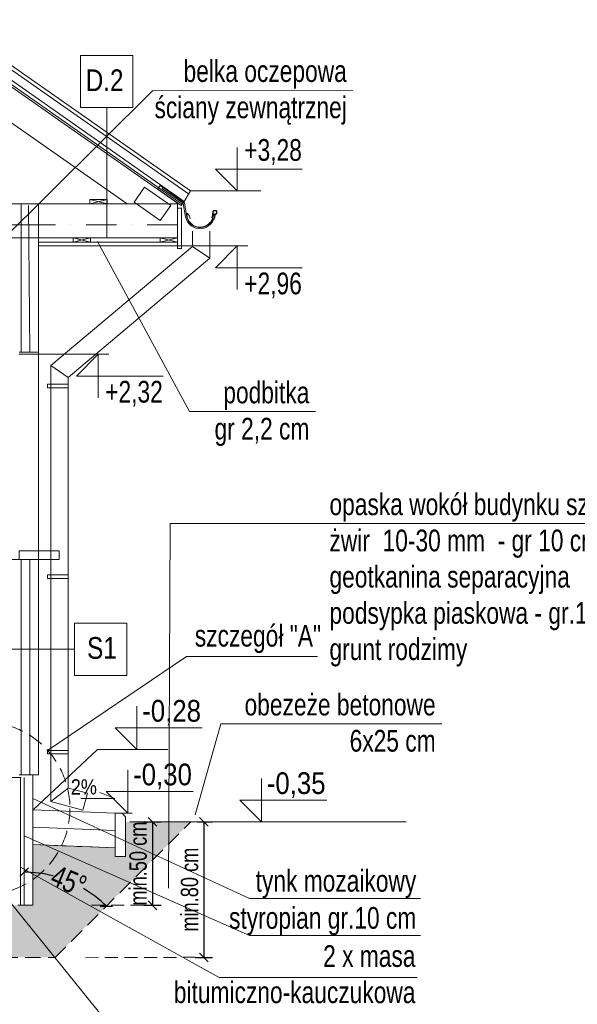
# Model space of a CAD drawing. Header units: inches. Extents: x 69729 to 77643, y -43505 to -36607.
# Tile 67 of 69: x 76735 to 77055, y -38552 to -37985. Entities that reach past the tile are written whole.
import ezdxf
from ezdxf.enums import TextEntityAlignment as Align

# ---------------------------------------------------------------- set-up
doc = ezdxf.new("R2010")
doc.units = ezdxf.units.IN
doc.header["$MEASUREMENT"] = 0
doc.linetypes.add('DASHDOT', pattern=[1, 0.5, -0.25, 0, -0.25])
doc.linetypes.add('HIDDEN', pattern=[0.375, 0.25, -0.125])
doc.layers.get('0').update_dxf_attribs({"lineweight": 0})
doc.layers.get('Defpoints').update_dxf_attribs({"lineweight": 0})
for name, color, linetype, lineweight in [('p--elewacja cienka', 251, 'Continuous', 0), ('p--koty wyso-konstr', 1, 'Continuous', 9), ('p--koty wysok.', 141, 'Continuous', 0), ('p--ocieplenie-w.zew', 77, 'Continuous', 0), ('p--opisy konstrukcji', 64, 'Continuous', 0), ('p--osie konstr', 1, 'DASHDOT', 15), ('p--przekrój szraf', 56, 'HIDDEN', 5), ('p--przekrój-cienki', 2, 'HIDDEN', 5), ('p--przekrój-drew', 3, 'Continuous', 20), ('p--przekrój-okna', 131, 'Continuous', 0), ('p--spadki terenu', 141, 'Continuous', 0), ('p--symbole ścian', 53, 'Continuous', 0), ('p--wiązar dachowy', 3, 'Continuous', 0)]:
    doc.layers.add(name, color=color, linetype=linetype, lineweight=lineweight)
doc.styles.add('1-50', font='arial.ttf', dxfattribs={"width": 0.75, "height": 12.5})
doc.styles.add('1-50m', font='arial.ttf', dxfattribs={"width": 0.75, "height": 10})
doc.styles.get("Standard").update_dxf_attribs({"font": 'arial.ttf', "width": 0.75})
doc.styles.add('STYL-1', font='arial.ttf', dxfattribs={"width": 0.75})
doc.linetypes.add('BATTING', pattern='A,0.0001,-0.1,[134,ltypeshp.shx,S=0.1,R=0,X=-0.1,Y=0],-0.2,[134,ltypeshp.shx,S=0.1,R=180,X=0.1,Y=0],-0.1', length=0.4001)
doc.linetypes.add('LINIA17', pattern='A,1e-05,[146,RODZLIN.shx,S=0.03819,R=0,X=0,Y=-0.13482],-1.52796', length=1.52797)
doc.linetypes.add('Teren', pattern='A,1e-06,[1,GRUNT.shx,S=0.01,R=0,X=-0.0001,Y=0],-2', length=2.000001)
doc.dimstyles.new('1-50', dxfattribs={"dimtxt": 12.5, "dimasz": 5, "dimexe": 5, "dimexo": 5, "dimgap": 0.09, "dimtad": 0, "dimdsep": 46, "dimtxsty": '1-50', "dimblk": 'OBLIQUE', "dimcen": 0.09, "dimadec": 0, "dimazin": 0, "dimtfac": 1, "dimtdec": 4, "dimtix": 1, "dimtofl": 0, "dimtmove": 2, "dimatfit": 3, "dimldrblk": 'OBLIQUE', "dimfxl": 5, "dimfxlon": 1, "dimtvp": 0.8, "dimtolj": 1, "dimtzin": 0, "dimarcsym": 0})
doc.dimstyles.new('1-50m', dxfattribs={"dimtxt": 12.5, "dimasz": 5, "dimexe": 5, "dimexo": 5, "dimgap": 0.09, "dimtad": 0, "dimdsep": 46, "dimtxsty": '1-50', "dimblk": 'OBLIQUE', "dimcen": 0.09, "dimadec": 0, "dimazin": 0, "dimtfac": 1, "dimtdec": 4, "dimtix": 1, "dimtofl": 0, "dimtmove": 2, "dimatfit": 3, "dimldrblk": 'OBLIQUE', "dimfxl": 5, "dimfxlon": 1, "dimtvp": 0.8, "dimtolj": 1, "dimtzin": 0, "dimarcsym": 0})

# ---------------------------------------------------------------- blocks, each defined once
blk = doc.blocks.new('kota wykoń')
for p, q in [((0, 25), (0, 0)), ((0, 0), (-12.5, 12.5)), ((-12.5, 12.5), (37.5, 12.5))]:
    blk.add_line(p, q)
at = {"lineweight": 0}
blk.add_line((-2.5, 0), (2.5, 0), dxfattribs=at)
blk = doc.blocks.new('rynna-45')
for p, q in [((-1.41, -1.32), (-11.79, -11.71)), ((-0.91, -1.82), (-1.41, -1.32)), ((-11.96, -12.39), (-11.96, -20.3)), ((-11.26, -20.3), (-11.26, -12.39)), ((-27.37, -21.82), (-28.05, -21.98))]:
    blk.add_line(p, q)
blk.add_lwpolyline([(-9.87, -13.4), (1.77, -1.77), (0, 0), (-1.32, -1.32), (-0.86, -1.78), (-11.15, -12.06)], close=True)
for points in [[(-25.96, -23.48), (-26.71, -22.03), (-27.29, -19.9, 0.048174), (-27.44, -19.76, 0.04778), (-27.61, -19.64, 0.061445), (-27.88, -19.54, 0.046774), (-28.23, -19.48, 0.062395), (-28.55, -19.51, 0.054375), (-28.9, -19.61, 0.084239), (-29.19, -19.8, 0.085036), (-29.41, -20.08, 0.101297), (-29.51, -20.44, 0.076993), (-29.48, -20.9, 0.05766), (-29.34, -21.29, 0.100713), (-29.16, -21.53, 0.059375), (-28.9, -21.71, 0.062153), (-28.6, -21.82, 0.022296), (-28.27, -21.88, 0.087626), (-27.16, -24.64, 0.087626)], [(-27.36, -20.29, 0.064523), (-27.39, -20.13, 0.095497), (-27.45, -20.03, 0.048174), (-27.57, -19.91, 0.04778), (-27.71, -19.82, 0.061445), (-27.93, -19.73, 0.046774), (-28.24, -19.68, 0.062395), (-28.52, -19.7, 0.054375), (-28.82, -19.79, 0.084239), (-29.06, -19.95, 0.085036), (-29.23, -20.17, 0.101297), (-29.31, -20.46, 0.076993), (-29.29, -20.85, 0.05766), (-29.16, -21.2, 0.100713), (-29.03, -21.37, 0.059375), (-28.8, -21.53, 0.062153), (-28.55, -21.62, 0.022296), (-28.24, -21.68, 0.044622), (-28.08, -21.69, 0.01753), (-27.83, -21.67, 0.028001), (-27.68, -21.65, 0.010456), (-27.62, -21.63, 0.061145), (-27.61, -21.63, 0.070187), (-27.6, -21.62, 0.023834), (-27.57, -21.6, 0.045803), (-27.53, -21.54, 0.11654), (-27.53, -21.51, 0.003679), (-27.52, -21.49, 0.000362), (-27.52, -21.34, 0.000966), (-27.52, -21.25, 0.000732), (-27.52, -21.13)], [(-13.76, -21.76, -0.126579), (-12.97, -18.87, -0.092779), (-12.67, -18.6, -0.008851), (-12.57, -18.54, -0.06923), (-12.5, -18.52, -0.078464), (-12.39, -18.51, -0.069961), (-12.28, -18.54, -0.062579), (-12.19, -18.58, -0.09361), (-12.12, -18.66, -0.080703), (-12.07, -18.77, -0.004766), (-12.06, -18.8), (-12.06, -20.29, -0.072114), (-12.45, -22.47)], [(-12.16, -20.29, 0.010987), (-12.15, -19.9, 0.020209), (-12.16, -19.69, 0.003793), (-12.21, -19.15, 0.012684), (-12.23, -18.99, 0.02716), (-12.26, -18.82, 0.080703), (-12.29, -18.77, 0.09361), (-12.31, -18.75, 0.062579), (-12.35, -18.72, 0.069961), (-12.41, -18.71, 0.078464), (-12.46, -18.71, 0.06923), (-12.47, -18.72, 0.008851), (-12.56, -18.77, 0.092779), (-12.82, -18.99, 0.08666), (-12.98, -19.3)]]:
    blk.add_lwpolyline(points, format="xyb")
for centre, radius, start, end in [((-10.76, -12.39), 1.2, 115, 180), ((-10.76, -12.39), 0.5, 115, 180), ((-19.76, -20.06), 8.5, 193.0316, 358.3836), ((-19.76, -20.06), 7.8, 193.0326, 358.2372), ((-19.76, -20.06), 7.6, 181.7628, 358.2372)]:
    blk.add_arc(centre, radius, start, end)
blk = doc.blocks.new('wiązar-2')
for points in [[(-100.95, 20), (-100.95, 19.5), (-72.03, 19.5), (321.25, 294.87), (321.25, 315.63)], [(422.05, 0), (422.05, 19.5), (-100.95, 19.5), (-100.95, 0)], [(-50.48, 19.5), (-60.48, 19.5), (-60.48, 22), (-50.48, 22)], [(-50.48, 19.5), (-60.48, 19.5), (-50.48, 22), (-60.48, 22)], [(-90.95, -2.5), (-100.95, -2.5), (-100.95, 0), (-90.95, 0)], [(-90.95, -2.5), (-100.95, -2.5), (-90.95, 0), (-100.95, 0)], [(-50.95, -2.5), (-40.95, -2.5), (-40.95, 0), (-50.95, 0)], [(-50.95, -2.5), (-40.95, -2.5), (-50.95, 0), (-40.95, 0)]]:
    blk.add_lwpolyline(points, close=True)
at = {"lineweight": 0}
blk.add_lwpolyline([(-91.01, 9.92), (-75.94, 20.48), (-81.96, 29.08), (-97.04, 18.52)], close=True, dxfattribs=at)
blk = doc.blocks.new('_OBLIQUE')
at = {"color": 0, "linetype": 'ByBlock', "lineweight": -2}
for p, q in [((-0.5, -0.5), (0.5, 0.5)), ((0, 0), (0, 0))]:
    blk.add_line(p, q, dxfattribs=at)
blk = doc.blocks.new('*D803')
at = {"color": 0, "linetype": 'Continuous', "lineweight": -2, "ltscale": 12}
for p, q in [((76837.03, -38446.68), (76845.63, -38446.68)), ((76840.63, -38446.68), (76840.63, -38524.68)), ((76835.63, -38524.68), (76845.63, -38524.68))]:
    blk.add_line(p, q, dxfattribs=at)
at = {"layer": 'Defpoints', "color": 0}
for p in [(76832.03, -38446.68), (76780.78, -38524.68), (76840.63, -38524.68)]:
    blk.add_point(p, dxfattribs=at)
at = {"color": 0, "lineweight": -2, "xscale": 5, "yscale": 5, "zscale": 5}
for p, rotation in [((76840.63, -38446.68), 90), ((76840.63, -38524.68), 270)]:
    blk.add_blockref('_OBLIQUE', p, dxfattribs=dict(at, rotation=rotation))
at = {"color": 0, "linetype": 'Continuous', "ltscale": 12, "insert": (76832.46, -38485.68), "char_height": 10, "attachment_point": 5, "rotation": 90, "style": '1-50m'}
blk.add_mtext('\\A1;min.80 cm', dxfattribs=at)
blk = doc.blocks.new('*D804')
at = {"color": 0, "linetype": 'Continuous', "lineweight": -2, "ltscale": 12}
for p, q in [((76806.05, -38446.68), (76816.05, -38446.68)), ((76811.05, -38446.68), (76811.05, -38494.68)), ((76806.05, -38494.68), (76816.05, -38494.68))]:
    blk.add_line(p, q, dxfattribs=at)
at = {"layer": 'Defpoints', "color": 0}
for p in [(76790.83, -38446.68), (76772.5, -38494.68), (76811.05, -38494.68)]:
    blk.add_point(p, dxfattribs=at)
at = {"color": 0, "lineweight": -2, "xscale": 5, "yscale": 5, "zscale": 5}
for p, rotation in [((76811.05, -38446.68), 90), ((76811.05, -38494.68), 270)]:
    blk.add_blockref('_OBLIQUE', p, dxfattribs=dict(at, rotation=rotation))
at = {"color": 0, "linetype": 'Continuous', "ltscale": 12, "insert": (76802.88, -38470.68), "char_height": 10, "attachment_point": 5, "rotation": 90, "style": '1-50m'}
blk.add_mtext('\\A1;min.50 cm', dxfattribs=at)
blk = doc.blocks.new('*D993')
at = {"color": 0, "linetype": 'Continuous', "lineweight": -2, "ltscale": 12}
for start, end in [(75.6394, 90), (45, 59.3606)]:
    blk.add_arc((76737.34, -38542.46), 66.82, start, end, dxfattribs=at)
at = {"layer": 'Defpoints', "color": 0}
for p in [(76737.34, -38421.24), (76833.11, -38446.68), (76770.75, -38484.59), (76737.34, -38494.68), (76755.11, -38524.68)]:
    blk.add_point(p, dxfattribs=at)
at = {"color": 0, "lineweight": -2, "xscale": 5, "yscale": 5, "zscale": 5}
for p, rotation in [((76737.34, -38475.64), 180), ((76784.59, -38495.21), 314.9999999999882)]:
    blk.add_blockref('_OBLIQUE', p, dxfattribs=dict(at, rotation=rotation))
at = {"color": 0, "linetype": 'Continuous', "ltscale": 12, "insert": (76762.91, -38480.73), "char_height": 12.5, "attachment_point": 5, "rotation": 337.5, "style": '1-50'}
blk.add_mtext('\\A1;45%%d', dxfattribs=at)

msp = doc.modelspace()

# ---------------------------------------------------------------- hatches: boundary and pattern name
at = {"linetype": 'Continuous', "ltscale": 12, "transparency": 33554687}
h = msp.add_hatch(dxfattribs=at)
h.set_pattern_fill('02-TYNK ZAPRAWA', color=251, scale=10, style=0)
h.set_pattern_definition([(10, (4, 6), (-0.285407, 30.412473), [0, -10]), (12, (7, 1), (-3.302908, 29.968163), [0, -10]), (357, (0, -1), (6.563226, 29.697206), [0, -15]), (278, (1, 0.5), (41.559146, -8.296829), [0, -5]), (23, (0, -0.5), (6.688163, 35.429768), [0, -8]), (58, (-2, -3), (37.630472, -5.826453), [0, -6]), (79, (-2, 3), (-36.947797, 14.312941), [0, -9]), (40, (4, 6), (-28.309158, 41.51616), [0, -10]), (92, (7, 1), (-40.080332, 1.602193), [0, -10]), (317, (0, -1), (51.396654, 47.78477), [0, -15]), (348, (1, 0.5), (19.931417, 26.433664), [0, -5]), (63, (0, -0.5), (-16.759379, 30.985855), [0, -9]), (6, (-2, -3), (15.49273498, -3.90194348), [0, -6]), (138, (-2, 3), (-37.989413, -31.730182), [0, -43]), (82, (4, 6), (-29.012177, 9.126533), [1, -10]), (348, (7, 1), (9.171794, 28.720693), [1, -10]), (37, (0, -1), (-14.061273, 26.96814), [1, -15]), (258, (1, 0.5), (36.21514, -22.010534), [1, -5]), (103, (0, -0.5), (-33.730123, 12.73887), [1, -8]), (341, (-2, -3), (2.787893, -37.976672), [1, -6]), (9, (-2, 3), (0.812874, 39.614887), [1, -9]), (268, (4, 6), (49.795044, -6.74193), [1, -10]), (298, (7, 1), (36.726318, 16.13002), [1, -10]), (143, (0, -1), (-46.12023, -52.89541), [1, -15]), (112, (1, 0.5), (-33.060008, 1.742376), [1, -5]), (307, (0, -0.5), (35.19673, 1.479925), [1, -9]), (126, (-2, -3), (-4.3671853, 15.3680738), [1, -6]), (38, (-2, 3), (-24.651337, 42.922157), [1, -43]), (82, (4.1, 6), (-29.012177, 9.126533), [1, -10]), (348, (7.1, 1), (9.171794, 28.720693), [1, -10]), (37, (0.1, -1), (-14.061273, 26.96814), [1, -15]), (258, (1.1, 0.5), (36.21514, -22.010534), [1, -5]), (103, (0.1, -0.5), (-33.730123, 12.73887), [1, -8]), (341, (-2.1, -3), (2.787893, -37.976672), [1, -6]), (9, (-2.1, 3), (0.812874, 39.614887), [1, -9]), (268, (4.1, 6), (49.795044, -6.74193), [1, -10]), (298, (7.1, 1), (36.726318, 16.13002), [1, -10]), (143, (0.1, -1), (-46.12023, -52.89541), [1, -15]), (112, (1.1, 0.5), (-33.060008, 1.742376), [1, -5]), (307, (0.1, -0.5), (35.19673, 1.479925), [1, -9]), (126, (-2.1, -3), (-4.3671853, 15.3680738), [1, -6]), (38, (-2.1, 3), (-24.651337, 42.922157), [1, -43])])
h.paths.add_polyline_path([(76184.339, -38494.684), (76184.197, -38447.311), (76168.772, -38447.487), (76145.434, -38447.753), (76138.199, -38447.836), (76133.103, -38447.894), (76096.882, -38448.307), (76173.565, -38524.684), (76755.114, -38524.684), (76833.114, -38446.684), (76795.589, -38446.684), (76795.589, -38466.684), (76789.589, -38466.684), (76789.589, -38461.684), (76742.339, -38459.684), (76742.339, -38494.684), (76707.339, -38494.684), (76692.339, -38474.684), (76234.339, -38474.684), (76219.339, -38494.684)])

# ---------------------------------------------------------------- linework, layer by layer
at = {"linetype": 'Continuous', "lineweight": 5}
msp.add_line((76742.464, -38439.684), (76779.512, -38405.063), dxfattribs=at)
msp.add_line((76734.339, -38419.684), (76745.589, -38419.684))
at = {"linetype": 'HIDDEN', "ltscale": 30}
for p, q in [((76806.047, -38494.684), (76772.502, -38494.684)), ((76772.502, -38524.794), (76835.632, -38524.574))]:
    msp.add_line(p, q, dxfattribs=at)
at = {"linetype": 'Continuous', "ltscale": 12}
msp.add_lwpolyline([(76906.049, -38351.471), (76830.601, -38351.471), (76750.689, -38405.599)], dxfattribs=at)
at = {"linetype": 'HIDDEN', "lineweight": 0, "ltscale": 35}
msp.add_circle((76713.839, -38438.94), 49.788, dxfattribs=at)
at = {"layer": 'p--elewacja cienka', "lineweight": 5}
for p, q in [((76834.075, -38115.646), (76834.075, -38106.769)), ((76844.075, -38122.405), (76844.075, -38106.769)), ((76752.689, -38184.217), (76834.075, -38115.646)), ((76834.075, -38115.646), (76844.075, -38122.405)), ((76762.689, -38190.976), (76844.075, -38122.405)), ((76745.539, -38177.684), (76745.539, -38295.684)), ((76762.689, -38190.976), (76752.689, -38184.217)), ((76752.689, -38320.684), (76752.689, -38184.217)), ((76762.689, -38427.305), (76762.689, -38190.976)), ((76752.689, -38434.978), (76752.689, -38295.684)), ((76762.689, -38427.305), (76752.689, -38434.978)), ((76762.689, -38427.305), (76773.66, -38430.245)), ((76773.66, -38430.245), (76771.071, -38439.904)), ((76752.689, -38434.978), (76771.071, -38439.904))]:
    msp.add_line(p, q, dxfattribs=at)
for points in [[(76762.689, -38194.947), (76750.689, -38194.947), (76750.689, -38196.947), (76762.689, -38196.947)], [(76762.689, -38304.599), (76750.689, -38304.599), (76750.689, -38306.599), (76762.689, -38306.599)], [(76762.689, -38405.599), (76750.689, -38405.599), (76750.689, -38407.599), (76762.689, -38407.599)]]:
    msp.add_lwpolyline(points, close=True, dxfattribs=at)
at = {"layer": 'p--koty wyso-konstr'}
msp.add_line((76750.689, -38295.684), (76687.071, -38295.684), dxfattribs=at)
at = {"layer": 'p--koty wysok.'}
for p, q in [((76832.903, -38083.633), (76873.357, -38083.633)), ((76825.539, -38115.384), (76865.993, -38115.384)), ((76745.539, -38177.684), (76785.993, -38177.684))]:
    msp.add_line(p, q, dxfattribs=at)
at = {"layer": 'p--koty wysok.', "linetype": 'Continuous', "lineweight": 5}
msp.add_line((76779.512, -38405.063), (76819.862, -38405.063), dxfattribs=at)
at = {"layer": 'p--ocieplenie-w.zew', "linetype": 'BATTING', "ltscale": 10}
for p, q in [((76740.539, -38176.434), (76739.863, -38092.18)), ((76740.539, -38295.684), (76740.539, -38419.684))]:
    msp.add_line(p, q, dxfattribs=at)
at = {"layer": 'p--opisy konstrukcji'}
for points in [[(76926.374, -38025.784), (76811.091, -38026.034), (76723.339, -38113.184)], [(76904.839, -38210.649), (76832.456, -38210.649), (76779.539, -38112.884)], [(77105.539, -38275.105), (76821.258, -38275.105), (76820.409, -38484.723)], [(76977.481, -38390.326), (76850.511, -38390.326), (76835.689, -38442.684)], [(76965.302, -38490.679), (76866.938, -38490.679), (76742.339, -38433.323)], [(76965.302, -38512.039), (76866.938, -38512.039), (76737.339, -38454.684)], [(76967.909, -38575.594), (76796.023, -38575.594), (76716.252, -38476.963)], [(76963.339, -38536.217), (76849.516, -38536.217), (76735.116, -38472.781)]]:
    msp.add_lwpolyline(points, dxfattribs=at)
at = {"layer": 'p--osie konstr', "linetype": 'DASHDOT', "ltscale": 35}
msp.add_line((76825.539, -38103.184), (75981.139, -38103.184), dxfattribs=at)
at = {"layer": 'p--przekrój szraf', "linetype": 'HIDDEN', "ltscale": 35}
msp.add_lwpolyline([(76184.339, -38494.684), (76184.197, -38447.311), (76168.772, -38447.487), (76145.434, -38447.753), (76138.199, -38447.836), (76133.103, -38447.894), (76096.882, -38448.307), (76173.565, -38524.684), (76755.114, -38524.684), (76833.114, -38446.684), (76795.589, -38446.684), (76795.589, -38466.684), (76789.589, -38466.684), (76789.589, -38461.684), (76742.339, -38459.684), (76742.339, -38494.684), (76707.339, -38494.684), (76692.339, -38474.684), (76234.339, -38474.684), (76219.339, -38494.684)], close=True, dxfattribs=at)
at = {"layer": 'p--przekrój-cienki', "linetype": 'Continuous', "ltscale": 35}
for p, q in [((76832.903, -38083.633), (76403.339, -37782.849)), ((76831.899, -38085.371), (76403.339, -37785.29)), ((76829.39, -38089.718), (76403.339, -37791.394)), ((76832.903, -38083.633), (76829.39, -38089.718)), ((76825.539, -38113.184), (76745.539, -38113.184)), ((76825.539, -38115.384), (76745.539, -38115.384)), ((76742.339, -38419.684), (76742.339, -38494.684)), ((76742.339, -38439.684), (76789.589, -38441.684)), ((76742.271, -38449.683), (76789.521, -38451.683)), ((76742.339, -38459.684), (76789.589, -38461.684)), ((76742.339, -38494.684), (76734.339, -38494.684))]:
    msp.add_line(p, q, dxfattribs=at)
at = {"layer": 'p--przekrój-cienki', "linetype": 'Teren', "ltscale": 35}
msp.add_line((76798.715, -38446.684), (76957.098, -38446.684), dxfattribs=at)
at = {"layer": 'p--przekrój-cienki', "linetype": 'Continuous', "ltscale": 35}
for points in [[(76827.739, -38093.559), (76825.539, -38093.559), (76825.539, -38116.884), (76827.739, -38116.884)], [(76795.589, -38466.684), (76789.589, -38466.684), (76789.589, -38441.684), (76793.589, -38441.684), (76795.589, -38443.684)]]:
    msp.add_lwpolyline(points, close=True, dxfattribs=at)
at = {"layer": 'p--przekrój-drew', "color": 7, "linetype": 'LINIA17', "lineweight": 0, "ltscale": 5}
for p, q in [((76828.386, -38091.457), (76403.339, -37793.836)), ((76735.116, -38421.237), (76735.116, -38494.684))]:
    msp.add_line(p, q, dxfattribs=at)
at = {"layer": 'p--przekrój-drew', "ltscale": 35}
for p, q in [((76735.539, -38176.434), (76735.539, -38091.184)), ((76745.539, -38177.684), (76745.539, -38091.184)), ((76825.539, -38110.684), (76825.539, -38094.028)), ((76825.539, -38110.684), (75981.139, -38110.684)), ((76745.539, -38176.434), (76734.339, -38176.434)), ((76745.539, -38177.684), (76734.339, -38177.684)), ((76735.539, -38295.684), (76735.539, -38419.684)), ((76745.539, -38295.684), (76745.539, -38419.684))]:
    msp.add_line(p, q, dxfattribs=at)
at = {"layer": 'p--przekrój-drew', "color": 7, "linetype": 'BATTING', "lineweight": 0, "ltscale": 15}
msp.add_line((76708.915, -38103.184), (76739.539, -38103.184), dxfattribs=at)
at = {"layer": 'p--przekrój-drew', "color": 7, "linetype": 'BATTING', "lineweight": 0, "ltscale": 10}
msp.add_line((76737.339, -38421.237), (76737.339, -38494.684), dxfattribs=at)
at = {"layer": 'p--przekrój-drew', "color": 7, "linetype": 'LINIA17', "lineweight": 0, "ltscale": 5}
msp.add_lwpolyline([(76713.839, -38421.237), (76735.589, -38421.237)], dxfattribs=at)
at = {"layer": 'p--przekrój-okna', "linetype": 'Continuous', "lineweight": 5}
msp.add_lwpolyline([(76734.339, -38295.684), (76757.339, -38295.684), (76757.339, -38290.684), (76734.339, -38290.684)], close=True, dxfattribs=at)
at = {"layer": 'p--spadki terenu', "linetype": 'Continuous', "lineweight": 5}
msp.add_lwpolyline([(76769.848, -38433.204), (76789.465, -38433.204), (76780.853, -38429.735)], dxfattribs=at)
at = {"layer": 'p--symbole ścian', "lineweight": 9}
for p, q in [((76784.759, -38035.793), (76784.759, -38110.793)), ((76766.337, -38347.383), (76675.165, -38347.383))]:
    msp.add_line(p, q, dxfattribs=at)
for points in [[(76799.759, -38035.793), (76769.759, -38035.793), (76769.759, -38005.793), (76799.759, -38005.793)], [(76796.337, -38362.383), (76766.337, -38362.383), (76766.337, -38332.383), (76796.337, -38332.383)]]:
    msp.add_lwpolyline(points, close=True, dxfattribs=at)

# ---------------------------------------------------------------- block references
at = {"linetype": 'Continuous', "lineweight": 5, "xscale": -1, "rotation": 10.00000000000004}
msp.add_blockref('rynna-45', (76815.537, -38080.629), dxfattribs=at)
at = {"layer": 'p--koty wysok.'}
for p in [(76859.808, -38083.633), (76802.187, -38405.063), (76796.948, -38441.684), (76873.844, -38446.696)]:
    msp.add_blockref('kota wykoń', p, dxfattribs=at)
at = {"layer": 'p--koty wysok.', "xscale": -1, "rotation": 180}
for p in [(76859.808, -38115.384), (76779.808, -38177.684)]:
    msp.add_blockref('kota wykoń', p, dxfattribs=at)
at = {"layer": 'p--wiązar dachowy', "xscale": -1}
msp.add_blockref('wiązar-2', (76724.589, -38110.684), dxfattribs=at)

# ---------------------------------------------------------------- texts
at = {"color": 7, "lineweight": 0, "insert": (76871.767, -38341.47), "char_height": 14.28, "width": 272.41711, "attachment_point": 5, "style": '1-50'}
msp.add_mtext('{\\H0.8754x;szczegół "A"}', dxfattribs=at)
at = {"layer": 'p--koty wysok.', "char_height": 12.5, "style": '1-50'}
for s, insert, width, attachment_point in [('+3,28', (76863.905, -38053.891), 155.56197, 1), ('+2,96', (76863.905, -38145.502), 155.56197, 7), ('+2,32', (76783.905, -38207.802), 155.56197, 7), ('{\\W0.85;-0,28}', (76805.189, -38376.534), 207.41597, 1), ('{\\W0.85;-0,30}', (76799.949, -38413.154), 207.41597, 1), ('{\\W0.85;-0,35}', (76876.845, -38418.166), 207.41597, 1)]:
    msp.add_mtext(s, dxfattribs=dict(at, insert=insert, width=width, attachment_point=attachment_point))
at = {"layer": 'p--opisy konstrukcji', "char_height": 12.5, "style": 'STYL-1'}
for s, insert, width, attachment_point in [('belka oczepowa ściany zewnątrznej', (76922.895, -38008.522), 130.72428, 3), ('podbitka \\Pgr 2,2 cm', (76901.36, -38193.387), 130.72428, 3), ('opaska wokół budynku szer.50 cm\\Pżwir  10-30 mm  - gr 10 cm\\Pgeotkanina separacyjna\\Ppodsypka piaskowa - gr.10 cm\\Pgrunt rodzimy', (76912.911, -38257.705), 320.25417, 1), ('obezeże betonowe\\P6x25 cm', (76974.002, -38372.927), 177.1707, 3), ('tynk mozaikowy', (76962.875, -38474.317), 145.63725, 3), ('styropian gr.10 cm', (76962.875, -38495.678), 145.63725, 3), ('2 x masa bitumiczno-kauczukowa', (76962.394, -38517.598), 147.01974, 3)]:
    msp.add_mtext(s, dxfattribs=dict(at, insert=insert, width=width, attachment_point=attachment_point))
at = {"layer": 'p--spadki terenu', "insert": (76764.107, -38422.187), "char_height": 8.75, "width": 145.19118, "attachment_point": 1, "style": '1-50'}
msp.add_mtext('{\\W0.85;2%}', dxfattribs=at)
at = {"layer": 'p--symbole ścian', "lineweight": 9, "width": 0.8}
for s, p in [('D.2', (76783.565, -38013.783)), ('S1', (76782.027, -38340.373))]:
    msp.add_text(s, height=12.5, dxfattribs=at).set_placement(p, align=Align.TOP_CENTER)

# ---------------------------------------------------------------- dimensions: what is measured, and where the dimension line sits
at = {"linetype": 'Continuous', "ltscale": 12}
dim = msp.add_angular_dim_2l(base=(76770.749, -38484.592), line1=((76755.114, -38524.684), (76833.114, -38446.684)), line2=((76737.339, -38421.237), (76737.339, -38494.684)), dimstyle='1-50m', dxfattribs=at)
dim.commit()
dim.dimension.update_dxf_attribs({"geometry": '*D993', "text_midpoint": (76762.91, -38480.726)})
for base, p1, p2, text, picture, middle in [((76811.047, -38494.684), (76790.827, -38446.684), (76772.502, -38494.684), 'min.50 cm', '*D804', (76802.879, -38470.684)), ((76840.632, -38524.684), (76832.033, -38446.684), (76780.783, -38524.684), 'min.80 cm', '*D803', (76832.464, -38485.684))]:
    dim = msp.add_linear_dim(base=base, p1=p1, p2=p2, angle=90, text=text, dimstyle='1-50', override={"dimtxt": 10, "dimtxsty": '1-50m'}, dxfattribs=at)
    dim.commit()
    dim.dimension.update_dxf_attribs({"geometry": picture, "text_midpoint": middle})

doc.saveas('drawing.dxf')
